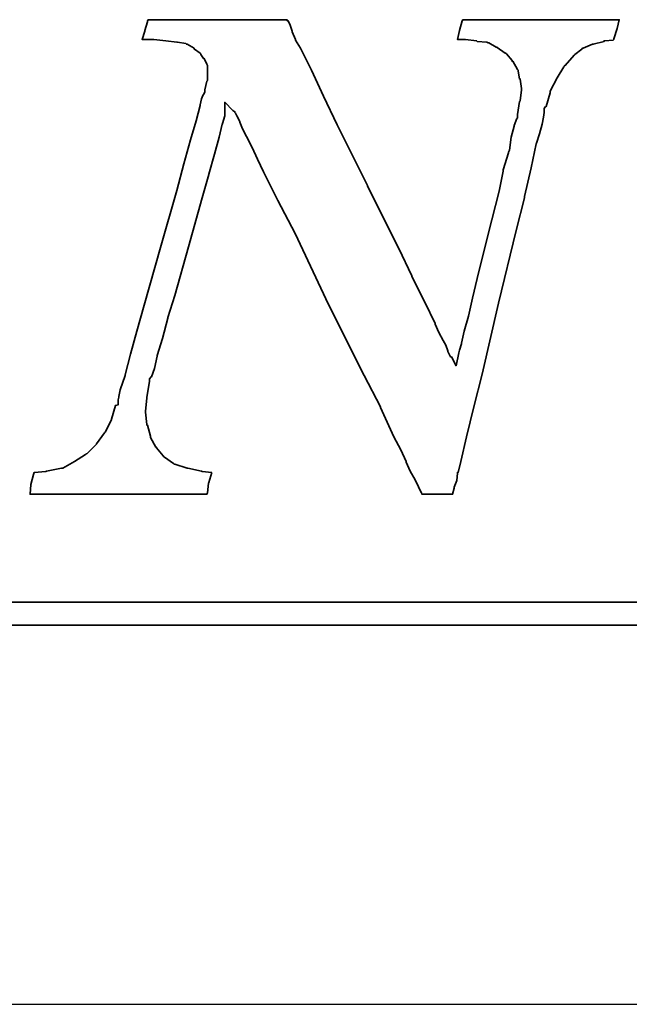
# Model space of a CAD drawing. Extents: x 9 to 257, y 64 to 177.
# Tile 40 of 42: x 187.54 to 191.77, y 114.16 to 120.97. Entities that reach past the tile are written whole.
import ezdxf

# ---------------------------------------------------------------- set-up
doc = ezdxf.new("R2010")
doc.units = 0
doc.header["$LTSCALE"] = 3
doc.header["$MEASUREMENT"] = 0
doc.layers.add('DIM', color=4, linetype='CONTINUOUS')
doc.layers.add('layer 1', color=7, linetype='CONTINUOUS')

# ---------------------------------------------------------------- blocks, each defined once
blk = doc.blocks.new('TBI MOTION logo(完整正式版)')
at = {"layer": 'layer 1', "color": 22, "lineweight": 35}
for points, knots in [([(58.92625, -7.91875), (58.92625, -7.91875), (58.58625, -7.89375), (58.58625, -7.89375), (58.58625, -7.89375), (58.58625, -7.89375), (58.56625, -7.87125), (58.56625, -7.87125), (58.56625, -7.87125), (58.56625, -7.87125), (58.08375, -7.77375), (58.08375, -7.77375), (58.08375, -7.77375), (58.08375, -7.77375), (58.06125, -7.77375), (58.06125, -7.77375), (58.06125, -7.77375), (58.06125, -7.77375), (57.62625, -7.63125), (57.62625, -7.63125), (57.62625, -7.63125), (57.62625, -7.63125), (57.60625, -7.63125), (57.60625, -7.63125), (57.60625, -7.63125), (57.60625, -7.63125), (57.58125, -7.60625), (57.58125, -7.60625), (57.58125, -7.60625), (57.58125, -7.60625), (57.26625, -7.38875), (57.26625, -7.38875), (57.26625, -7.38875), (57.26625, -7.38875), (57.24625, -7.36875), (57.24625, -7.36875), (57.24625, -7.36875), (57.24625, -7.36875), (57.22125, -7.34375), (57.22125, -7.34375), (57.22125, -7.34375), (57.22125, -7.34375), (56.98125, -7.05375), (56.98125, -7.05375), (56.98125, -7.05375), (56.98125, -7.05375), (56.98125, -7.02875), (56.98125, -7.02875), (56.98125, -7.02875), (56.98125, -7.02875), (56.95625, -7.02875), (56.95625, -7.02875), (56.95625, -7.02875), (56.95625, -7.02875), (56.76625, -6.69625), (56.76625, -6.69625), (56.76625, -6.69625), (56.76625, -6.69625), (56.76625, -6.67125), (56.76625, -6.67125), (56.76625, -6.67125), (56.76625, -6.67125), (56.76625, -6.64875), (56.76625, -6.64875), (56.76625, -6.64875), (56.76625, -6.64875), (56.67125, -6.26375), (56.67125, -6.26375), (56.67125, -6.26375), (56.67125, -6.26375), (56.64625, -6.26375), (56.64625, -6.26375), (56.64625, -6.26375), (56.64625, -6.26375), (56.64625, -6.23875), (56.64625, -6.23875), (56.64625, -6.23875), (56.64625, -6.23875), (56.59625, -5.80875), (56.59625, -5.80875), (56.59625, -5.80875), (56.59625, -5.80875), (56.59625, -5.78375), (56.59625, -5.78375), (56.59625, -5.78375), (56.59625, -5.78375), (56.64625, -5.30375), (56.64625, -5.30375), (56.64625, -5.30375), (56.64625, -5.30375), (56.64625, -5.27875), (56.64625, -5.27875), (56.64625, -5.27875), (56.64625, -5.27875), (56.74125, -4.72875), (56.74125, -4.72875), (56.74125, -4.72875), (56.74125, -4.72875), (56.74125, -4.67875), (56.74125, -4.67875), (56.74125, -4.67875), (56.74125, -4.67875), (56.74125, -4.63375), (56.74125, -4.63375), (56.74125, -4.63375), (56.74125, -4.63375), (56.79125, -4.55875), (56.79125, -4.55875), (56.79125, -4.55875), (56.79125, -4.55875), (56.81125, -4.55875), (56.81125, -4.55875), (56.81125, -4.55875), (56.81125, -4.55875), (56.91125, -4.27375), (56.91125, -4.27375), (56.91125, -4.27375), (56.91125, -4.27375), (57.00625, -3.83874), (57.00625, -3.83874), (57.00625, -3.83874), (57.00625, -3.83874), (57.00625, -3.81374), (57.00625, -3.81374), (57.00625, -3.81374), (57.00625, -3.81374), (57.19875, -3.21374), (57.19875, -3.21374), (57.19875, -3.21374), (57.19875, -3.21374), (57.38625, -2.49625), (57.38625, -2.49625), (57.38625, -2.49625), (57.38625, -2.49625), (57.38625, -2.47374), (57.38625, -2.47374), (57.38625, -2.47374), (57.38625, -2.47374), (57.62625, -1.70375), (57.62625, -1.70375), (57.62625, -1.70375), (57.62625, -1.70375), (58.10625, 0.00125), (58.10625, 0.00125), (58.10625, 0.00125), (58.10625, 0.00125), (58.58625, 1.72625), (58.58625, 1.72625), (58.58625, 1.72625), (58.58625, 1.72625), (58.82625, 2.54125), (58.82625, 2.54125), (58.82625, 2.54125), (58.82625, 2.54125), (58.82625, 2.56374), (58.82625, 2.56374), (58.82625, 2.56374), (58.82625, 2.56374), (59.02125, 3.26125), (59.02125, 3.26125), (59.02125, 3.26125), (59.02125, 3.26125), (59.18625, 3.86125), (59.18625, 3.86125), (59.18625, 3.86125), (59.18625, 3.86125), (59.28625, 4.31875), (59.28625, 4.31875), (59.28625, 4.31875), (59.28625, 4.31875), (59.30625, 4.31875), (59.30625, 4.31875), (59.30625, 4.31875), (59.30625, 4.31875), (59.30625, 4.34125), (59.30625, 4.34125), (59.30625, 4.34125), (59.30625, 4.34125), (59.38125, 4.60625), (59.38125, 4.60625), (59.38125, 4.60625), (59.38125, 4.60625), (59.38125, 4.65125), (59.38125, 4.65125), (59.38125, 4.65125), (59.38125, 4.65125), (59.38125, 5.08625), (59.38125, 5.08625), (59.38125, 5.08625), (59.38125, 5.08625), (59.66625, 4.79624), (59.66625, 4.79624), (59.66625, 4.79624), (59.66625, 4.79624), (59.74125, 4.75124), (59.74125, 4.75124), (59.74125, 4.75124), (59.74125, 4.75124), (59.74125, 4.72624), (59.74125, 4.72624), (59.74125, 4.72624), (59.74125, 4.72624), (59.76125, 4.70124), (59.76125, 4.70124), (59.76125, 4.70124), (59.76125, 4.70124), (59.81125, 4.60625), (59.81125, 4.60625), (59.81125, 4.60625), (59.81125, 4.60625), (59.90625, 4.41125), (59.90625, 4.41125), (59.90625, 4.41125), (59.90625, 4.41125), (59.90625, 4.39125), (59.90625, 4.39125), (59.90625, 4.39125), (59.90625, 4.39125), (60.00375, 4.15124), (60.00375, 4.15124), (60.00375, 4.15124), (60.00375, 4.15124), (60.14625, 3.88374), (60.14625, 3.88374), (60.14625, 3.88374), (60.14625, 3.88374), (60.34125, 3.50124), (60.34125, 3.50124), (60.34125, 3.50124), (60.34125, 3.50124), (60.53125, 3.09125), (60.53125, 3.09125), (60.53125, 3.09125), (60.53125, 3.09125), (60.74625, 2.63625), (60.74625, 2.63625), (60.74625, 2.63625), (60.74625, 2.63625), (61.25125, 1.63124), (61.25125, 1.63124), (61.25125, 1.63124), (61.25125, 1.63124), (61.85125, 0.47625), (61.85125, 0.47625), (61.85125, 0.47625), (61.85125, 0.47625), (63.02625, -2.01874), (63.02625, -2.01874), (63.02625, -2.01874), (63.02625, -2.01874), (64.27625, -4.51374), (64.27625, -4.51374), (64.27625, -4.51374), (64.27625, -4.51374), (64.85125, -5.61375), (64.85125, -5.61375), (64.85125, -5.61375), (64.85125, -5.61375), (64.85125, -5.64125), (64.85125, -5.64125), (64.85125, -5.64125), (64.85125, -5.64125), (65.32875, -6.67125), (65.32875, -6.67125), (65.32875, -6.67125), (65.32875, -6.67125), (65.57125, -7.12875), (65.57125, -7.12875), (65.57125, -7.12875), (65.57125, -7.12875), (65.76125, -7.53625), (65.76125, -7.53625), (65.76125, -7.53625), (65.76125, -7.53625), (65.76125, -7.55625), (65.76125, -7.55625), (65.76125, -7.55625), (65.76125, -7.55625), (65.90375, -7.87125), (65.90375, -7.87125), (65.90375, -7.87125), (65.90375, -7.87125), (66.07125, -8.18125), (66.07125, -8.18125), (66.07125, -8.18125), (66.07125, -8.18125), (66.19125, -8.42375), (66.19125, -8.42375), (66.19125, -8.42375), (66.19125, -8.42375), (66.19125, -8.44375), (66.19125, -8.44375), (66.19125, -8.44375), (66.19125, -8.44375), (66.29125, -8.63875), (66.29125, -8.63875), (66.29125, -8.63875), (66.29125, -8.63875), (66.31125, -8.68625), (66.31125, -8.68625), (66.31125, -8.68625), (66.31125, -8.68625), (66.38375, -8.68625), (66.38375, -8.68625), (66.38375, -8.68625), (66.38375, -8.68625), (66.84125, -8.68625), (66.84125, -8.68625), (66.84125, -8.68625), (66.84125, -8.68625), (67.29625, -8.68625), (67.29625, -8.68625), (67.29625, -8.68625), (67.29625, -8.68625), (67.36625, -8.68625), (67.36625, -8.68625), (67.36625, -8.68625), (67.36625, -8.68625), (67.39125, -8.68625), (67.39125, -8.68625), (67.39125, -8.68625), (67.39125, -8.68625), (67.44125, -8.46875), (67.44125, -8.46875), (67.44125, -8.46875), (67.44125, -8.46875), (67.44125, -8.44375), (67.44125, -8.44375), (67.44125, -8.44375), (67.44125, -8.44375), (67.53625, -8.20375), (67.53625, -8.20375), (67.53625, -8.20375), (67.53625, -8.20375), (67.56125, -7.94375), (67.56125, -7.94375), (67.56125, -7.94375), (67.56125, -7.94375), (67.56125, -7.91875), (67.56125, -7.91875), (67.56125, -7.91875), (67.56125, -7.91875), (67.58625, -7.91875), (67.58625, -7.91875), (67.58625, -7.91875), (67.58625, -7.91875), (67.68125, -7.53625), (67.68125, -7.53625), (67.68125, -7.53625), (67.68125, -7.53625), (67.87375, -6.67125), (67.87375, -6.67125), (67.87375, -6.67125), (67.87375, -6.67125), (68.13625, -5.61375), (68.13625, -5.61375), (68.13625, -5.61375), (68.13625, -5.61375), (68.42375, -4.46374), (68.42375, -4.46374), (68.42375, -4.46374), (68.42375, -4.46374), (68.99875, -1.96874), (68.99875, -1.96874), (68.99875, -1.96874), (68.99875, -1.96874), (69.62625, 0.57625), (69.62625, 0.57625), (69.62625, 0.57625), (69.62625, 0.57625), (69.91125, 1.72625), (69.91125, 1.72625), (69.91125, 1.72625), (69.91125, 1.72625), (69.91125, 1.77625), (69.91125, 1.77625), (69.91125, 1.77625), (69.91125, 1.77625), (70.15125, 2.78124), (70.15125, 2.78124), (70.15125, 2.78124), (70.15125, 2.78124), (70.32125, 3.62125), (70.32125, 3.62125), (70.32125, 3.62125), (70.32125, 3.62125), (70.34125, 3.64625), (70.34125, 3.64625), (70.34125, 3.64625), (70.34125, 3.64625), (70.44125, 3.98125), (70.44125, 3.98125), (70.44125, 3.98125), (70.44125, 3.98125), (70.53625, 4.31875), (70.53625, 4.31875), (70.53625, 4.31875), (70.53625, 4.31875), (70.58125, 4.55875), (70.58125, 4.55875), (70.58125, 4.55875), (70.58125, 4.55875), (70.60625, 4.72624), (70.60625, 4.72624), (70.60625, 4.72624), (70.60625, 4.72624), (70.60625, 4.79624), (70.60625, 4.79624), (70.60625, 4.79624), (70.60625, 4.79624), (70.60625, 4.87125), (70.60625, 4.87125), (70.60625, 4.87125), (70.60625, 4.87125), (70.65625, 4.94125), (70.65625, 4.94125), (70.65625, 4.94125), (70.65625, 4.94125), (70.68125, 4.94125), (70.68125, 4.94125), (70.68125, 4.94125), (70.68125, 4.94125), (70.82125, 5.42125), (70.82125, 5.42125), (70.82125, 5.42125), (70.82125, 5.42125), (70.82125, 5.44625), (70.82125, 5.44625), (70.82125, 5.44625), (70.82125, 5.44625), (70.82125, 5.47125), (70.82125, 5.47125), (70.82125, 5.47125), (70.82125, 5.47125), (71.06125, 5.94625), (71.06125, 5.94625), (71.06125, 5.94625), (71.06125, 5.94625), (71.30125, 6.33124), (71.30125, 6.33124), (71.30125, 6.33124), (71.30125, 6.33124), (71.32625, 6.35625), (71.32625, 6.35625), (71.32625, 6.35625), (71.32625, 6.35625), (71.32625, 6.38124), (71.32625, 6.38124), (71.32625, 6.38124), (71.32625, 6.38124), (71.35125, 6.38124), (71.35125, 6.38124), (71.35125, 6.38124), (71.35125, 6.38124), (71.66125, 6.74125), (71.66125, 6.74125), (71.66125, 6.74125), (71.66125, 6.74125), (71.68625, 6.76625), (71.68625, 6.76625), (71.68625, 6.76625), (71.68625, 6.76625), (71.92625, 6.95624), (71.92625, 6.95624), (71.92625, 6.95624), (71.92625, 6.95624), (71.95125, 6.98125), (71.95125, 6.98125), (71.95125, 6.98125), (71.95125, 6.98125), (71.97625, 6.98125), (71.97625, 6.98125), (71.97625, 6.98125), (71.97625, 6.98125), (72.31125, 7.12624), (72.31125, 7.12624), (72.31125, 7.12624), (72.31125, 7.12624), (72.33375, 7.12624), (72.33375, 7.12624), (72.33375, 7.12624), (72.33375, 7.12624), (72.71625, 7.21875), (72.71625, 7.21875), (72.71625, 7.21875), (72.71625, 7.21875), (72.71625, 7.24624), (72.71625, 7.24624), (72.71625, 7.24624), (72.71625, 7.24624), (72.74125, 7.24624), (72.74125, 7.24624), (72.74125, 7.24624), (72.74125, 7.24624), (73.03124, 7.26624), (73.03124, 7.26624), (73.03124, 7.26624), (73.03124, 7.26624), (73.05375, 7.29125), (73.05375, 7.29125), (73.05375, 7.29125), (73.05375, 7.29125), (73.05375, 7.31625), (73.05375, 7.31625), (73.05375, 7.31625), (73.05375, 7.31625), (73.17625, 7.67625), (73.17625, 7.67625), (73.17625, 7.67625), (73.17625, 7.67625), (73.24625, 7.98625), (73.24625, 7.98625), (73.24625, 7.98625), (73.24625, 7.98625), (73.19625, 7.98625), (73.19625, 7.98625), (73.19625, 7.98625), (73.19625, 7.98625), (72.93625, 7.98625), (72.93625, 7.98625), (72.93625, 7.98625), (72.93625, 7.98625), (72.55125, 7.98625), (72.55125, 7.98625), (72.55125, 7.98625), (72.55125, 7.98625), (72.09625, 7.98625), (72.09625, 7.98625), (72.09625, 7.98625), (72.09625, 7.98625), (71.64125, 7.98625), (71.64125, 7.98625), (71.64125, 7.98625), (71.64125, 7.98625), (70.53625, 7.98625), (70.53625, 7.98625), (70.53625, 7.98625), (70.53625, 7.98625), (69.47875, 7.98625), (69.47875, 7.98625), (69.47875, 7.98625), (69.47875, 7.98625), (68.95125, 7.98625), (68.95125, 7.98625), (68.95125, 7.98625), (68.95125, 7.98625), (68.52125, 7.98625), (68.52125, 7.98625), (68.52125, 7.98625), (68.52125, 7.98625), (68.13625, 7.98625), (68.13625, 7.98625), (68.13625, 7.98625), (68.13625, 7.98625), (67.87375, 7.98625), (67.87375, 7.98625), (67.87375, 7.98625), (67.87375, 7.98625), (67.75125, 7.98625), (67.75125, 7.98625), (67.75125, 7.98625), (67.75125, 7.98625), (67.72625, 7.94125), (67.72625, 7.94125), (67.72625, 7.94125), (67.72625, 7.94125), (67.63125, 7.60625), (67.63125, 7.60625), (67.63125, 7.60625), (67.63125, 7.60625), (67.56125, 7.29125), (67.56125, 7.29125), (67.56125, 7.29125), (67.56125, 7.29125), (67.72625, 7.29125), (67.72625, 7.29125), (67.72625, 7.29125), (67.72625, 7.29125), (67.82625, 7.29125), (67.82625, 7.29125), (67.82625, 7.29125), (67.82625, 7.29125), (67.84625, 7.29125), (67.84625, 7.29125), (67.84625, 7.29125), (67.84625, 7.29125), (68.23125, 7.24624), (68.23125, 7.24624), (68.23125, 7.24624), (68.23125, 7.24624), (68.25875, 7.21875), (68.25875, 7.21875), (68.25875, 7.21875), (68.25875, 7.21875), (68.59125, 7.19624), (68.59125, 7.19624), (68.59125, 7.19624), (68.59125, 7.19624), (68.64125, 7.17125), (68.64125, 7.17125), (68.64125, 7.17125), (68.64125, 7.17125), (68.66625, 7.17125), (68.66625, 7.17125), (68.66625, 7.17125), (68.66625, 7.17125), (68.92625, 7.02624), (68.92625, 7.02624), (68.92625, 7.02624), (68.92625, 7.02624), (68.95125, 7.02624), (68.95125, 7.02624), (68.95125, 7.02624), (68.95125, 7.02624), (68.95125, 7.00624), (68.95125, 7.00624), (68.95125, 7.00624), (68.95125, 7.00624), (69.23875, 6.81125), (69.23875, 6.81125), (69.23875, 6.81125), (69.23875, 6.81125), (69.26625, 6.81125), (69.26625, 6.81125), (69.26625, 6.81125), (69.26625, 6.81125), (69.28625, 6.78625), (69.28625, 6.78625), (69.28625, 6.78625), (69.28625, 6.78625), (69.47875, 6.54875), (69.47875, 6.54875), (69.47875, 6.54875), (69.47875, 6.54875), (69.47875, 6.52375), (69.47875, 6.52375), (69.47875, 6.52375), (69.47875, 6.52375), (69.50625, 6.52375), (69.50625, 6.52375), (69.50625, 6.52375), (69.50625, 6.52375), (69.67125, 6.23625), (69.67125, 6.23625), (69.67125, 6.23625), (69.67125, 6.23625), (69.69375, 6.21125), (69.69375, 6.21125), (69.69375, 6.21125), (69.69375, 6.21125), (69.69375, 6.18625), (69.69375, 6.18625), (69.69375, 6.18625), (69.69375, 6.18625), (69.74625, 5.89875), (69.74625, 5.89875), (69.74625, 5.89875), (69.74625, 5.89875), (69.76625, 5.89875), (69.76625, 5.89875), (69.76625, 5.89875), (69.76625, 5.89875), (69.81375, 5.56625), (69.81375, 5.56625), (69.81375, 5.56625), (69.81375, 5.56625), (69.81375, 5.54125), (69.81375, 5.54125), (69.81375, 5.54125), (69.81375, 5.54125), (69.81375, 5.51625), (69.81375, 5.51625), (69.81375, 5.51625), (69.81375, 5.51625), (69.76625, 5.13125), (69.76625, 5.13125), (69.76625, 5.13125), (69.76625, 5.13125), (69.74625, 5.10874), (69.74625, 5.10874), (69.74625, 5.10874), (69.74625, 5.10874), (69.67125, 4.65125), (69.67125, 4.65125), (69.67125, 4.65125), (69.67125, 4.65125), (69.67125, 4.55875), (69.67125, 4.55875), (69.67125, 4.55875), (69.67125, 4.55875), (69.67125, 4.53125), (69.67125, 4.53125), (69.67125, 4.53125), (69.67125, 4.53125), (69.64625, 4.50874), (69.64625, 4.50874), (69.64625, 4.50874), (69.64625, 4.50874), (69.55125, 4.27125), (69.55125, 4.27125), (69.55125, 4.27125), (69.55125, 4.27125), (69.55125, 4.24625), (69.55125, 4.24625), (69.55125, 4.24625), (69.55125, 4.24625), (69.45375, 3.86125), (69.45375, 3.86125), (69.45375, 3.86125), (69.45375, 3.86125), (69.38625, 3.40624), (69.38625, 3.40624), (69.38625, 3.40624), (69.38625, 3.40624), (69.35875, 3.33125), (69.35875, 3.33125), (69.35875, 3.33125), (69.35875, 3.33125), (69.35875, 3.30875), (69.35875, 3.30875), (69.35875, 3.30875), (69.35875, 3.30875), (69.16625, 2.71125), (69.16625, 2.71125), (69.16625, 2.71125), (69.16625, 2.71125), (69.16625, 2.66375), (69.16625, 2.66375), (69.16625, 2.66375), (69.16625, 2.66375), (69.02625, 1.96374), (69.02625, 1.96374), (69.02625, 1.96374), (69.02625, 1.96374), (68.64125, 0.45624), (68.64125, 0.45624), (68.64125, 0.45624), (68.64125, 0.45624), (68.25875, -1.10625), (68.25875, -1.10625), (68.25875, -1.10625), (68.25875, -1.10625), (68.08625, -1.80125), (68.08625, -1.80125), (68.08625, -1.80125), (68.08625, -1.80125), (67.94625, -2.42625), (67.94625, -2.42625), (67.94625, -2.42625), (67.94625, -2.42625), (67.80125, -2.95375), (67.80125, -2.95375), (67.80125, -2.95375), (67.80125, -2.95375), (67.70625, -3.38375), (67.70625, -3.38375), (67.70625, -3.38375), (67.70625, -3.38375), (67.70625, -3.40875), (67.70625, -3.40875), (67.70625, -3.40875), (67.70625, -3.40875), (67.63125, -3.62375), (67.63125, -3.62375), (67.63125, -3.62375), (67.63125, -3.62375), (67.60625, -3.72125), (67.60625, -3.72125), (67.60625, -3.72125), (67.60625, -3.72125), (67.51125, -4.17375), (67.51125, -4.17375), (67.51125, -4.17375), (67.51125, -4.17375), (67.34625, -3.86374), (67.34625, -3.86374), (67.34625, -3.86374), (67.34625, -3.86374), (67.32125, -3.86374), (67.32125, -3.86374), (67.32125, -3.86374), (67.32125, -3.86374), (67.27125, -3.76874), (67.27125, -3.76874), (67.27125, -3.76874), (67.27125, -3.76874), (67.22625, -3.67374), (67.22625, -3.67374), (67.22625, -3.67374), (67.22625, -3.67374), (67.22625, -3.64875), (67.22625, -3.64875), (67.22625, -3.64875), (67.22625, -3.64875), (67.15125, -3.45375), (67.15125, -3.45375), (67.15125, -3.45375), (67.15125, -3.45375), (67.05625, -3.28875), (67.05625, -3.28875), (67.05625, -3.28875), (67.05625, -3.28875), (66.91125, -3.00125), (66.91125, -3.00125), (66.91125, -3.00125), (66.91125, -3.00125), (66.77125, -2.71375), (66.77125, -2.71375), (66.77125, -2.71375), (66.77125, -2.71375), (66.77125, -2.68875), (66.77125, -2.68875), (66.77125, -2.68875), (66.77125, -2.68875), (66.41125, -1.94374), (66.41125, -1.94374), (66.41125, -1.94374), (66.41125, -1.94374), (65.95125, -1.03375), (65.95125, -1.03375), (65.95125, -1.03375), (65.95125, -1.03375), (65.95125, -1.00875), (65.95125, -1.00875), (65.95125, -1.00875), (65.95125, -1.00875), (65.49625, -0.04874), (65.49625, -0.04874), (65.49625, -0.04874), (65.49625, -0.04874), (64.39375, 2.13624), (64.39375, 2.13624), (64.39375, 2.13624), (64.39375, 2.13624), (64.39375, 2.15624), (64.39375, 2.15624), (64.39375, 2.15624), (64.39375, 2.15624), (63.33625, 4.29125), (63.33625, 4.29125), (63.33625, 4.29125), (63.33625, 4.29125), (62.85625, 5.30125), (62.85625, 5.30125), (62.85625, 5.30125), (62.85625, 5.30125), (62.42625, 6.21125), (62.42625, 6.21125), (62.42625, 6.21125), (62.42625, 6.21125), (62.04125, 6.98125), (62.04125, 6.98125), (62.04125, 6.98125), (62.04125, 6.98125), (61.87375, 7.26624), (61.87375, 7.26624), (61.87375, 7.26624), (61.87375, 7.26624), (61.87375, 7.29125), (61.87375, 7.29125), (61.87375, 7.29125), (61.87375, 7.29125), (61.75625, 7.55625), (61.75625, 7.55625), (61.75625, 7.55625), (61.75625, 7.55625), (61.75625, 7.58124), (61.75625, 7.58124), (61.75625, 7.58124), (61.75625, 7.58124), (61.68375, 7.79375), (61.68375, 7.79375), (61.68375, 7.79375), (61.68375, 7.79375), (61.61125, 7.94125), (61.61125, 7.94125), (61.61125, 7.94125), (61.61125, 7.94125), (61.58625, 7.94125), (61.58625, 7.94125), (61.58625, 7.94125), (61.58625, 7.94125), (61.56375, 7.98625), (61.56375, 7.98625), (61.56375, 7.98625), (61.56375, 7.98625), (61.41875, 7.98625), (61.41875, 7.98625), (61.41875, 7.98625), (61.41875, 7.98625), (61.18125, 7.98625), (61.18125, 7.98625), (61.18125, 7.98625), (61.18125, 7.98625), (60.84125, 7.98625), (60.84125, 7.98625), (60.84125, 7.98625), (60.84125, 7.98625), (60.02625, 7.98625), (60.02625, 7.98625), (60.02625, 7.98625), (60.02625, 7.98625), (59.11625, 7.98625), (59.11625, 7.98625), (59.11625, 7.98625), (59.11625, 7.98625), (58.15625, 7.98625), (58.15625, 7.98625), (58.15625, 7.98625), (58.15625, 7.98625), (57.34125, 7.98625), (57.34125, 7.98625), (57.34125, 7.98625), (57.34125, 7.98625), (57.00625, 7.98625), (57.00625, 7.98625), (57.00625, 7.98625), (57.00625, 7.98625), (56.76625, 7.98625), (56.76625, 7.98625), (56.76625, 7.98625), (56.76625, 7.98625), (56.69125, 7.98625), (56.69125, 7.98625), (56.69125, 7.98625), (56.69125, 7.98625), (56.67125, 7.94125), (56.67125, 7.94125), (56.67125, 7.94125), (56.67125, 7.94125), (56.67125, 7.91625), (56.67125, 7.91625), (56.67125, 7.91625), (56.67125, 7.91625), (56.57125, 7.60625), (56.57125, 7.60625), (56.57125, 7.60625), (56.57125, 7.60625), (56.57125, 7.58124), (56.57125, 7.58124), (56.57125, 7.58124), (56.57125, 7.58124), (56.47625, 7.29125), (56.47625, 7.29125), (56.47625, 7.29125), (56.47625, 7.29125), (56.57125, 7.29125), (56.57125, 7.29125), (56.57125, 7.29125), (56.57125, 7.29125), (56.76625, 7.29125), (56.76625, 7.29125), (56.76625, 7.29125), (56.76625, 7.29125), (56.86125, 7.29125), (56.86125, 7.29125), (56.86125, 7.29125), (56.86125, 7.29125), (56.88625, 7.29125), (56.88625, 7.29125), (56.88625, 7.29125), (56.88625, 7.29125), (57.31625, 7.24624), (57.31625, 7.24624), (57.31625, 7.24624), (57.31625, 7.24624), (57.70125, 7.19624), (57.70125, 7.19624), (57.70125, 7.19624), (57.70125, 7.19624), (57.72625, 7.19624), (57.72625, 7.19624), (57.72625, 7.19624), (57.72625, 7.19624), (58.01125, 7.14624), (58.01125, 7.14624), (58.01125, 7.14624), (58.01125, 7.14624), (58.03625, 7.12624), (58.03625, 7.12624), (58.03625, 7.12624), (58.03625, 7.12624), (58.06125, 7.12624), (58.06125, 7.12624), (58.06125, 7.12624), (58.06125, 7.12624), (58.30125, 6.98125), (58.30125, 6.98125), (58.30125, 6.98125), (58.30125, 6.98125), (58.30125, 6.95624), (58.30125, 6.95624), (58.30125, 6.95624), (58.30125, 6.95624), (58.32375, 6.95624), (58.32375, 6.95624), (58.32375, 6.95624), (58.32375, 6.95624), (58.51625, 6.81125), (58.51625, 6.81125), (58.51625, 6.81125), (58.51625, 6.81125), (58.54125, 6.78625), (58.54125, 6.78625), (58.54125, 6.78625), (58.54125, 6.78625), (58.54125, 6.76625), (58.54125, 6.76625), (58.54125, 6.76625), (58.54125, 6.76625), (58.63625, 6.62124), (58.63625, 6.62124), (58.63625, 6.62124), (58.63625, 6.62124), (58.65875, 6.62124), (58.65875, 6.62124), (58.65875, 6.62124), (58.65875, 6.62124), (58.75625, 6.42625), (58.75625, 6.42625), (58.75625, 6.42625), (58.75625, 6.42625), (58.77875, 6.38124), (58.77875, 6.38124), (58.77875, 6.38124), (58.77875, 6.38124), (58.77875, 6.33124), (58.77875, 6.33124), (58.77875, 6.33124), (58.77875, 6.33124), (58.77875, 6.09125), (58.77875, 6.09125), (58.77875, 6.09125), (58.77875, 6.09125), (58.77875, 5.85125), (58.77875, 5.85125), (58.77875, 5.85125), (58.77875, 5.85125), (58.75625, 5.82625), (58.75625, 5.82625), (58.75625, 5.82625), (58.75625, 5.82625), (58.68625, 5.51625), (58.68625, 5.51625), (58.68625, 5.51625), (58.68625, 5.51625), (58.68625, 5.47125), (58.68625, 5.47125), (58.68625, 5.47125), (58.68625, 5.47125), (58.68625, 5.44625), (58.68625, 5.44625), (58.68625, 5.44625), (58.68625, 5.44625), (58.65875, 5.39625), (58.65875, 5.39625), (58.65875, 5.39625), (58.65875, 5.39625), (58.61125, 5.32624), (58.61125, 5.32624), (58.61125, 5.32624), (58.61125, 5.32624), (58.56625, 5.20375), (58.56625, 5.20375), (58.56625, 5.20375), (58.56625, 5.20375), (58.51625, 4.99125), (58.51625, 4.99125), (58.51625, 4.99125), (58.51625, 4.99125), (58.51625, 4.96625), (58.51625, 4.96625), (58.51625, 4.96625), (58.51625, 4.96625), (58.37125, 4.43625), (58.37125, 4.43625), (58.37125, 4.43625), (58.37125, 4.43625), (58.18125, 3.76625), (58.18125, 3.76625), (58.18125, 3.76625), (58.18125, 3.76625), (57.94125, 2.92624), (57.94125, 2.92624), (57.94125, 2.92624), (57.94125, 2.92624), (57.70125, 1.98874), (57.70125, 1.98874), (57.70125, 1.98874), (57.70125, 1.98874), (57.12625, -0.02374), (57.12625, -0.02374), (57.12625, -0.02374), (57.12625, -0.02374), (56.55125, -2.03875), (56.55125, -2.03875), (56.55125, -2.03875), (56.55125, -2.03875), (56.28625, -2.95375), (56.28625, -2.95375), (56.28625, -2.95375), (56.28625, -2.95375), (56.07125, -3.76874), (56.07125, -3.76874), (56.07125, -3.76874), (56.07125, -3.76874), (55.87625, -4.48874), (55.87625, -4.48874), (55.87625, -4.48874), (55.87625, -4.48874), (55.87625, -4.51374), (55.87625, -4.51374), (55.87625, -4.51374), (55.87625, -4.51374), (55.71125, -5.01625), (55.71125, -5.01625), (55.71125, -5.01625), (55.71125, -5.01625), (55.66125, -5.25375), (55.66125, -5.25375), (55.66125, -5.25375), (55.66125, -5.25375), (55.66125, -5.27875), (55.66125, -5.27875), (55.66125, -5.27875), (55.66125, -5.27875), (55.63625, -5.37375), (55.63625, -5.37375), (55.63625, -5.37375), (55.63625, -5.37375), (55.63625, -5.42375), (55.63625, -5.42375), (55.63625, -5.42375), (55.63625, -5.42375), (55.63625, -5.54125), (55.63625, -5.54125), (55.63625, -5.54125), (55.63625, -5.54125), (55.54125, -5.56875), (55.54125, -5.56875), (55.54125, -5.56875), (55.54125, -5.56875), (55.39625, -6.04875), (55.39625, -6.04875), (55.39625, -6.04875), (55.39625, -6.04875), (55.39625, -6.06875), (55.39625, -6.06875), (55.39625, -6.06875), (55.39625, -6.06875), (55.18125, -6.50375), (55.18125, -6.50375), (55.18125, -6.50375), (55.18125, -6.50375), (55.15625, -6.52875), (55.15625, -6.52875), (55.15625, -6.52875), (55.15625, -6.52875), (54.86875, -6.91125), (54.86875, -6.91125), (54.86875, -6.91125), (54.86875, -6.91125), (54.86875, -6.93375), (54.86875, -6.93375), (54.86875, -6.93375), (54.86875, -6.93375), (54.53125, -7.26875), (54.53125, -7.26875), (54.53125, -7.26875), (54.53125, -7.26875), (54.51125, -7.26875), (54.51125, -7.26875), (54.51125, -7.26875), (54.51125, -7.26875), (54.48625, -7.29625), (54.48625, -7.29625), (54.48625, -7.29625), (54.48625, -7.29625), (54.10375, -7.53625), (54.10375, -7.53625), (54.10375, -7.53625), (54.10375, -7.53625), (53.69625, -7.77375), (53.69625, -7.77375), (53.69625, -7.77375), (53.69625, -7.77375), (53.67125, -7.77375), (53.67125, -7.77375), (53.67125, -7.77375), (53.67125, -7.77375), (53.64625, -7.77375), (53.64625, -7.77375), (53.64625, -7.77375), (53.64625, -7.77375), (53.11625, -7.87125), (53.11625, -7.87125), (53.11625, -7.87125), (53.11625, -7.87125), (53.09625, -7.89375), (53.09625, -7.89375), (53.09625, -7.89375), (53.09625, -7.89375), (52.68625, -7.91875), (52.68625, -7.91875), (52.68625, -7.91875), (52.68625, -7.91875), (52.66125, -7.99125), (52.66125, -7.99125), (52.66125, -7.99125), (52.66125, -7.99125), (52.56625, -8.34875), (52.56625, -8.34875), (52.56625, -8.34875), (52.56625, -8.34875), (52.54125, -8.68625), (52.54125, -8.68625), (52.54125, -8.68625), (52.54125, -8.68625), (52.58875, -8.68625), (52.58875, -8.68625), (52.58875, -8.68625), (52.58875, -8.68625), (52.87625, -8.68625), (52.87625, -8.68625), (52.87625, -8.68625), (52.87625, -8.68625), (53.33625, -8.68625), (53.33625, -8.68625), (53.33625, -8.68625), (53.33625, -8.68625), (53.79125, -8.68625), (53.79125, -8.68625), (53.79125, -8.68625), (53.79125, -8.68625), (54.36625, -8.68625), (54.36625, -8.68625), (54.36625, -8.68625), (54.36625, -8.68625), (55.59125, -8.68625), (55.59125, -8.68625), (55.59125, -8.68625), (55.59125, -8.68625), (56.76625, -8.68625), (56.76625, -8.68625), (56.76625, -8.68625), (56.76625, -8.68625), (57.34125, -8.68625), (57.34125, -8.68625), (57.34125, -8.68625), (57.34125, -8.68625), (57.82125, -8.68625), (57.82125, -8.68625), (57.82125, -8.68625), (57.82125, -8.68625), (58.25125, -8.68625), (58.25125, -8.68625), (58.25125, -8.68625), (58.25125, -8.68625), (58.58625, -8.68625), (58.58625, -8.68625), (58.58625, -8.68625), (58.58625, -8.68625), (58.75625, -8.68625), (58.75625, -8.68625), (58.75625, -8.68625), (58.75625, -8.68625), (58.77875, -8.63875), (58.77875, -8.63875), (58.77875, -8.63875), (58.77875, -8.63875), (58.80625, -8.30375), (58.80625, -8.30375), (58.80625, -8.30375), (58.80625, -8.30375), (58.82625, -8.27875), (58.82625, -8.27875), (58.82625, -8.27875), (58.82625, -8.27875), (58.92625, -7.91875), (58.92625, -7.91875)], [0, 0, 0, 0, 0.003125, 0.003125, 0.003125, 0.003125, 0.00625, 0.00625, 0.00625, 0.00625, 0.009375, 0.009375, 0.009375, 0.009375, 0.0125, 0.0125, 0.0125, 0.0125, 0.015625, 0.015625, 0.015625, 0.015625, 0.01875, 0.01875, 0.01875, 0.01875, 0.021875, 0.021875, 0.021875, 0.021875, 0.025, 0.025, 0.025, 0.025, 0.028125, 0.028125, 0.028125, 0.028125, 0.03125, 0.03125, 0.03125, 0.03125, 0.034375, 0.034375, 0.034375, 0.034375, 0.0375, 0.0375, 0.0375, 0.0375, 0.040625, 0.040625, 0.040625, 0.040625, 0.04375, 0.04375, 0.04375, 0.04375, 0.046875, 0.046875, 0.046875, 0.046875, 0.05, 0.05, 0.05, 0.05, 0.053125, 0.053125, 0.053125, 0.053125, 0.05625, 0.05625, 0.05625, 0.05625, 0.059375, 0.059375, 0.059375, 0.059375, 0.0625, 0.0625, 0.0625, 0.0625, 0.065625, 0.065625, 0.065625, 0.065625, 0.06875, 0.06875, 0.06875, 0.06875, 0.071875, 0.071875, 0.071875, 0.071875, 0.075, 0.075, 0.075, 0.075, 0.078125, 0.078125, 0.078125, 0.078125, 0.08125, 0.08125, 0.08125, 0.08125, 0.084375, 0.084375, 0.084375, 0.084375, 0.0875, 0.0875, 0.0875, 0.0875, 0.090625, 0.090625, 0.090625, 0.090625, 0.09375, 0.09375, 0.09375, 0.09375, 0.096875, 0.096875, 0.096875, 0.096875, 0.1, 0.1, 0.1, 0.1, 0.103125, 0.103125, 0.103125, 0.103125, 0.10625, 0.10625, 0.10625, 0.10625, 0.109375, 0.109375, 0.109375, 0.109375, 0.1125, 0.1125, 0.1125, 0.1125, 0.115625, 0.115625, 0.115625, 0.115625, 0.11875, 0.11875, 0.11875, 0.11875, 0.121875, 0.121875, 0.121875, 0.121875, 0.125, 0.125, 0.125, 0.125, 0.128125, 0.128125, 0.128125, 0.128125, 0.13125, 0.13125, 0.13125, 0.13125, 0.134375, 0.134375, 0.134375, 0.134375, 0.1375, 0.1375, 0.1375, 0.1375, 0.140625, 0.140625, 0.140625, 0.140625, 0.14375, 0.14375, 0.14375, 0.14375, 0.146875, 0.146875, 0.146875, 0.146875, 0.15, 0.15, 0.15, 0.15, 0.153125, 0.153125, 0.153125, 0.153125, 0.15625, 0.15625, 0.15625, 0.15625, 0.159375, 0.159375, 0.159375, 0.159375, 0.1625, 0.1625, 0.1625, 0.1625, 0.165625, 0.165625, 0.165625, 0.165625, 0.16875, 0.16875, 0.16875, 0.16875, 0.171875, 0.171875, 0.171875, 0.171875, 0.175, 0.175, 0.175, 0.175, 0.178125, 0.178125, 0.178125, 0.178125, 0.18125, 0.18125, 0.18125, 0.18125, 0.184375, 0.184375, 0.184375, 0.184375, 0.1875, 0.1875, 0.1875, 0.1875, 0.190625, 0.190625, 0.190625, 0.190625, 0.19375, 0.19375, 0.19375, 0.19375, 0.196875, 0.196875, 0.196875, 0.196875, 0.2, 0.2, 0.2, 0.2, 0.203125, 0.203125, 0.203125, 0.203125, 0.20625, 0.20625, 0.20625, 0.20625, 0.209375, 0.209375, 0.209375, 0.209375, 0.2125, 0.2125, 0.2125, 0.2125, 0.215625, 0.215625, 0.215625, 0.215625, 0.21875, 0.21875, 0.21875, 0.21875, 0.221875, 0.221875, 0.221875, 0.221875, 0.225, 0.225, 0.225, 0.225, 0.228125, 0.228125, 0.228125, 0.228125, 0.23125, 0.23125, 0.23125, 0.23125, 0.234375, 0.234375, 0.234375, 0.234375, 0.2375, 0.2375, 0.2375, 0.2375, 0.240625, 0.240625, 0.240625, 0.240625, 0.24375, 0.24375, 0.24375, 0.24375, 0.246875, 0.246875, 0.246875, 0.246875, 0.25, 0.25, 0.25, 0.25, 0.253125, 0.253125, 0.253125, 0.253125, 0.25625, 0.25625, 0.25625, 0.25625, 0.259375, 0.259375, 0.259375, 0.259375, 0.2625, 0.2625, 0.2625, 0.2625, 0.265625, 0.265625, 0.265625, 0.265625, 0.26875, 0.26875, 0.26875, 0.26875, 0.271875, 0.271875, 0.271875, 0.271875, 0.275, 0.275, 0.275, 0.275, 0.278125, 0.278125, 0.278125, 0.278125, 0.28125, 0.28125, 0.28125, 0.28125, 0.284375, 0.284375, 0.284375, 0.284375, 0.2875, 0.2875, 0.2875, 0.2875, 0.290625, 0.290625, 0.290625, 0.290625, 0.29375, 0.29375, 0.29375, 0.29375, 0.296875, 0.296875, 0.296875, 0.296875, 0.3, 0.3, 0.3, 0.3, 0.303125, 0.303125, 0.303125, 0.303125, 0.30625, 0.30625, 0.30625, 0.30625, 0.309375, 0.309375, 0.309375, 0.309375, 0.3125, 0.3125, 0.3125, 0.3125, 0.315625, 0.315625, 0.315625, 0.315625, 0.31875, 0.31875, 0.31875, 0.31875, 0.321875, 0.321875, 0.321875, 0.321875, 0.325, 0.325, 0.325, 0.325, 0.328125, 0.328125, 0.328125, 0.328125, 0.33125, 0.33125, 0.33125, 0.33125, 0.334375, 0.334375, 0.334375, 0.334375, 0.3375, 0.3375, 0.3375, 0.3375, 0.340625, 0.340625, 0.340625, 0.340625, 0.34375, 0.34375, 0.34375, 0.34375, 0.346875, 0.346875, 0.346875, 0.346875, 0.35, 0.35, 0.35, 0.35, 0.353125, 0.353125, 0.353125, 0.353125, 0.35625, 0.35625, 0.35625, 0.35625, 0.359375, 0.359375, 0.359375, 0.359375, 0.3625, 0.3625, 0.3625, 0.3625, 0.365625, 0.365625, 0.365625, 0.365625, 0.36875, 0.36875, 0.36875, 0.36875, 0.371875, 0.371875, 0.371875, 0.371875, 0.375, 0.375, 0.375, 0.375, 0.378125, 0.378125, 0.378125, 0.378125, 0.38125, 0.38125, 0.38125, 0.38125, 0.384375, 0.384375, 0.384375, 0.384375, 0.3875, 0.3875, 0.3875, 0.3875, 0.390625, 0.390625, 0.390625, 0.390625, 0.39375, 0.39375, 0.39375, 0.39375, 0.396875, 0.396875, 0.396875, 0.396875, 0.4, 0.4, 0.4, 0.4, 0.403125, 0.403125, 0.403125, 0.403125, 0.40625, 0.40625, 0.40625, 0.40625, 0.409375, 0.409375, 0.409375, 0.409375, 0.4125, 0.4125, 0.4125, 0.4125, 0.415625, 0.415625, 0.415625, 0.415625, 0.41875, 0.41875, 0.41875, 0.41875, 0.421875, 0.421875, 0.421875, 0.421875, 0.425, 0.425, 0.425, 0.425, 0.428125, 0.428125, 0.428125, 0.428125, 0.43125, 0.43125, 0.43125, 0.43125, 0.434375, 0.434375, 0.434375, 0.434375, 0.4375, 0.4375, 0.4375, 0.4375, 0.440625, 0.440625, 0.440625, 0.440625, 0.44375, 0.44375, 0.44375, 0.44375, 0.446875, 0.446875, 0.446875, 0.446875, 0.45, 0.45, 0.45, 0.45, 0.453125, 0.453125, 0.453125, 0.453125, 0.45625, 0.45625, 0.45625, 0.45625, 0.459375, 0.459375, 0.459375, 0.459375, 0.4625, 0.4625, 0.4625, 0.4625, 0.465625, 0.465625, 0.465625, 0.465625, 0.46875, 0.46875, 0.46875, 0.46875, 0.471875, 0.471875, 0.471875, 0.471875, 0.475, 0.475, 0.475, 0.475, 0.478125, 0.478125, 0.478125, 0.478125, 0.48125, 0.48125, 0.48125, 0.48125, 0.484375, 0.484375, 0.484375, 0.484375, 0.4875, 0.4875, 0.4875, 0.4875, 0.490625, 0.490625, 0.490625, 0.490625, 0.49375, 0.49375, 0.49375, 0.49375, 0.496875, 0.496875, 0.496875, 0.496875, 0.5, 0.5, 0.5, 0.5, 0.503125, 0.503125, 0.503125, 0.503125, 0.50625, 0.50625, 0.50625, 0.50625, 0.509375, 0.509375, 0.509375, 0.509375, 0.5125, 0.5125, 0.5125, 0.5125, 0.515625, 0.515625, 0.515625, 0.515625, 0.51875, 0.51875, 0.51875, 0.51875, 0.521875, 0.521875, 0.521875, 0.521875, 0.525, 0.525, 0.525, 0.525, 0.528125, 0.528125, 0.528125, 0.528125, 0.53125, 0.53125, 0.53125, 0.53125, 0.534375, 0.534375, 0.534375, 0.534375, 0.5375, 0.5375, 0.5375, 0.5375, 0.540625, 0.540625, 0.540625, 0.540625, 0.54375, 0.54375, 0.54375, 0.54375, 0.546875, 0.546875, 0.546875, 0.546875, 0.55, 0.55, 0.55, 0.55, 0.553125, 0.553125, 0.553125, 0.553125, 0.55625, 0.55625, 0.55625, 0.55625, 0.559375, 0.559375, 0.559375, 0.559375, 0.5625, 0.5625, 0.5625, 0.5625, 0.565625, 0.565625, 0.565625, 0.565625, 0.56875, 0.56875, 0.56875, 0.56875, 0.571875, 0.571875, 0.571875, 0.571875, 0.575, 0.575, 0.575, 0.575, 0.578125, 0.578125, 0.578125, 0.578125, 0.58125, 0.58125, 0.58125, 0.58125, 0.584375, 0.584375, 0.584375, 0.584375, 0.5875, 0.5875, 0.5875, 0.5875, 0.590625, 0.590625, 0.590625, 0.590625, 0.59375, 0.59375, 0.59375, 0.59375, 0.596875, 0.596875, 0.596875, 0.596875, 0.6, 0.6, 0.6, 0.6, 0.603125, 0.603125, 0.603125, 0.603125, 0.60625, 0.60625, 0.60625, 0.60625, 0.609375, 0.609375, 0.609375, 0.609375, 0.6125, 0.6125, 0.6125, 0.6125, 0.615625, 0.615625, 0.615625, 0.615625, 0.61875, 0.61875, 0.61875, 0.61875, 0.621875, 0.621875, 0.621875, 0.621875, 0.625, 0.625, 0.625, 0.625, 0.628125, 0.628125, 0.628125, 0.628125, 0.63125, 0.63125, 0.63125, 0.63125, 0.634375, 0.634375, 0.634375, 0.634375, 0.6375, 0.6375, 0.6375, 0.6375, 0.640625, 0.640625, 0.640625, 0.640625, 0.64375, 0.64375, 0.64375, 0.64375, 0.646875, 0.646875, 0.646875, 0.646875, 0.65, 0.65, 0.65, 0.65, 0.653125, 0.653125, 0.653125, 0.653125, 0.65625, 0.65625, 0.65625, 0.65625, 0.659375, 0.659375, 0.659375, 0.659375, 0.6625, 0.6625, 0.6625, 0.6625, 0.665625, 0.665625, 0.665625, 0.665625, 0.66875, 0.66875, 0.66875, 0.66875, 0.671875, 0.671875, 0.671875, 0.671875, 0.675, 0.675, 0.675, 0.675, 0.678125, 0.678125, 0.678125, 0.678125, 0.68125, 0.68125, 0.68125, 0.68125, 0.684375, 0.684375, 0.684375, 0.684375, 0.6875, 0.6875, 0.6875, 0.6875, 0.690625, 0.690625, 0.690625, 0.690625, 0.69375, 0.69375, 0.69375, 0.69375, 0.696875, 0.696875, 0.696875, 0.696875, 0.7, 0.7, 0.7, 0.7, 0.703125, 0.703125, 0.703125, 0.703125, 0.70625, 0.70625, 0.70625, 0.70625, 0.709375, 0.709375, 0.709375, 0.709375, 0.7125, 0.7125, 0.7125, 0.7125, 0.715625, 0.715625, 0.715625, 0.715625, 0.71875, 0.71875, 0.71875, 0.71875, 0.721875, 0.721875, 0.721875, 0.721875, 0.725, 0.725, 0.725, 0.725, 0.728125, 0.728125, 0.728125, 0.728125, 0.73125, 0.73125, 0.73125, 0.73125, 0.734375, 0.734375, 0.734375, 0.734375, 0.7375, 0.7375, 0.7375, 0.7375, 0.740625, 0.740625, 0.740625, 0.740625, 0.74375, 0.74375, 0.74375, 0.74375, 0.746875, 0.746875, 0.746875, 0.746875, 0.75, 0.75, 0.75, 0.75, 0.753125, 0.753125, 0.753125, 0.753125, 0.75625, 0.75625, 0.75625, 0.75625, 0.759375, 0.759375, 0.759375, 0.759375, 0.7625, 0.7625, 0.7625, 0.7625, 0.765625, 0.765625, 0.765625, 0.765625, 0.76875, 0.76875, 0.76875, 0.76875, 0.771875, 0.771875, 0.771875, 0.771875, 0.775, 0.775, 0.775, 0.775, 0.778125, 0.778125, 0.778125, 0.778125, 0.78125, 0.78125, 0.78125, 0.78125, 0.784375, 0.784375, 0.784375, 0.784375, 0.7875, 0.7875, 0.7875, 0.7875, 0.790625, 0.790625, 0.790625, 0.790625, 0.79375, 0.79375, 0.79375, 0.79375, 0.796875, 0.796875, 0.796875, 0.796875, 0.8, 0.8, 0.8, 0.8, 0.803125, 0.803125, 0.803125, 0.803125, 0.80625, 0.80625, 0.80625, 0.80625, 0.809375, 0.809375, 0.809375, 0.809375, 0.8125, 0.8125, 0.8125, 0.8125, 0.815625, 0.815625, 0.815625, 0.815625, 0.81875, 0.81875, 0.81875, 0.81875, 0.821875, 0.821875, 0.821875, 0.821875, 0.825, 0.825, 0.825, 0.825, 0.828125, 0.828125, 0.828125, 0.828125, 0.83125, 0.83125, 0.83125, 0.83125, 0.834375, 0.834375, 0.834375, 0.834375, 0.8375, 0.8375, 0.8375, 0.8375, 0.840625, 0.840625, 0.840625, 0.840625, 0.84375, 0.84375, 0.84375, 0.84375, 0.846875, 0.846875, 0.846875, 0.846875, 0.85, 0.85, 0.85, 0.85, 0.853125, 0.853125, 0.853125, 0.853125, 0.85625, 0.85625, 0.85625, 0.85625, 0.859375, 0.859375, 0.859375, 0.859375, 0.8625, 0.8625, 0.8625, 0.8625, 0.865625, 0.865625, 0.865625, 0.865625, 0.86875, 0.86875, 0.86875, 0.86875, 0.871875, 0.871875, 0.871875, 0.871875, 0.875, 0.875, 0.875, 0.875, 0.878125, 0.878125, 0.878125, 0.878125, 0.88125, 0.88125, 0.88125, 0.88125, 0.884375, 0.884375, 0.884375, 0.884375, 0.8875, 0.8875, 0.8875, 0.8875, 0.890625, 0.890625, 0.890625, 0.890625, 0.89375, 0.89375, 0.89375, 0.89375, 0.896875, 0.896875, 0.896875, 0.896875, 0.9, 0.9, 0.9, 0.9, 0.903125, 0.903125, 0.903125, 0.903125, 0.90625, 0.90625, 0.90625, 0.90625, 0.909375, 0.909375, 0.909375, 0.909375, 0.9125, 0.9125, 0.9125, 0.9125, 0.915625, 0.915625, 0.915625, 0.915625, 0.91875, 0.91875, 0.91875, 0.91875, 0.921875, 0.921875, 0.921875, 0.921875, 0.925, 0.925, 0.925, 0.925, 0.928125, 0.928125, 0.928125, 0.928125, 0.93125, 0.93125, 0.93125, 0.93125, 0.934375, 0.934375, 0.934375, 0.934375, 0.9375, 0.9375, 0.9375, 0.9375, 0.940625, 0.940625, 0.940625, 0.940625, 0.94375, 0.94375, 0.94375, 0.94375, 0.946875, 0.946875, 0.946875, 0.946875, 0.95, 0.95, 0.95, 0.95, 0.953125, 0.953125, 0.953125, 0.953125, 0.95625, 0.95625, 0.95625, 0.95625, 0.959375, 0.959375, 0.959375, 0.959375, 0.9625, 0.9625, 0.9625, 0.9625, 0.965625, 0.965625, 0.965625, 0.965625, 0.96875, 0.96875, 0.96875, 0.96875, 0.971875, 0.971875, 0.971875, 0.971875, 0.975, 0.975, 0.975, 0.975, 0.978125, 0.978125, 0.978125, 0.978125, 0.98125, 0.98125, 0.98125, 0.98125, 0.984375, 0.984375, 0.984375, 0.984375, 0.9875, 0.9875, 0.9875, 0.9875, 0.990625, 0.990625, 0.990625, 0.990625, 0.99375, 0.99375, 0.99375, 0.99375, 0.996875, 0.996875, 0.996875, 0.996875, 1, 1, 1, 1]), ([(75.90875, -9.47875), (75.90875, -9.47875), (75.90875, -12.28625), (75.90875, -12.28625), (75.90875, -12.28625), (75.90875, -12.28625), (75.90875, -12.47875), (75.90875, -12.47875), (75.90875, -12.47875), (75.90875, -12.47875), (75.71625, -12.47875), (75.71625, -12.47875), (75.71625, -12.47875), (75.71625, -12.47875), (-88.32875, -12.47875), (-88.32875, -12.47875), (-88.32875, -12.47875), (-88.32875, -12.47875), (-88.32875, -13.29375), (-88.32875, -13.29375), (-88.32875, -13.29375), (-88.32875, -13.29375), (82.89125, -13.29375), (82.89125, -13.29375), (82.89125, -13.29375), (82.89125, -13.29375), (75.90875, -9.47875), (75.90875, -9.47875)], [0, 0, 0, 0, 0.14285714, 0.14285714, 0.14285714, 0.14285714, 0.28571429, 0.28571429, 0.28571429, 0.28571429, 0.42857143, 0.42857143, 0.42857143, 0.42857143, 0.57142857, 0.57142857, 0.57142857, 0.57142857, 0.71428571, 0.71428571, 0.71428571, 0.71428571, 0.85714286, 0.85714286, 0.85714286, 0.85714286, 1, 1, 1, 1])]:
    blk.add_open_spline(points, degree=3, knots=knots, dxfattribs=at)
blk.add_open_spline([(54.86875, -6.91125), (54.86875, -6.91125), (54.86875, -6.93375), (54.86875, -6.93375)], degree=3, dxfattribs=at)

msp = doc.modelspace()

# ---------------------------------------------------------------- linework, layer by layer
at = {"layer": 'DIM', "color": 7, "linetype": 'Continuous'}
msp.add_line((131.4506, 114.1551), (257.4506, 114.1551), dxfattribs=at)

# ---------------------------------------------------------------- block references
at = {"layer": 'DIM', "color": 7, "xscale": 0.1970749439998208, "yscale": 0.1970749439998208, "zscale": 0.1970749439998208}
msp.add_blockref('TBI MOTION logo(完整正式版)', (177.262, 119.3992), dxfattribs=at)

doc.saveas('drawing.dxf')
